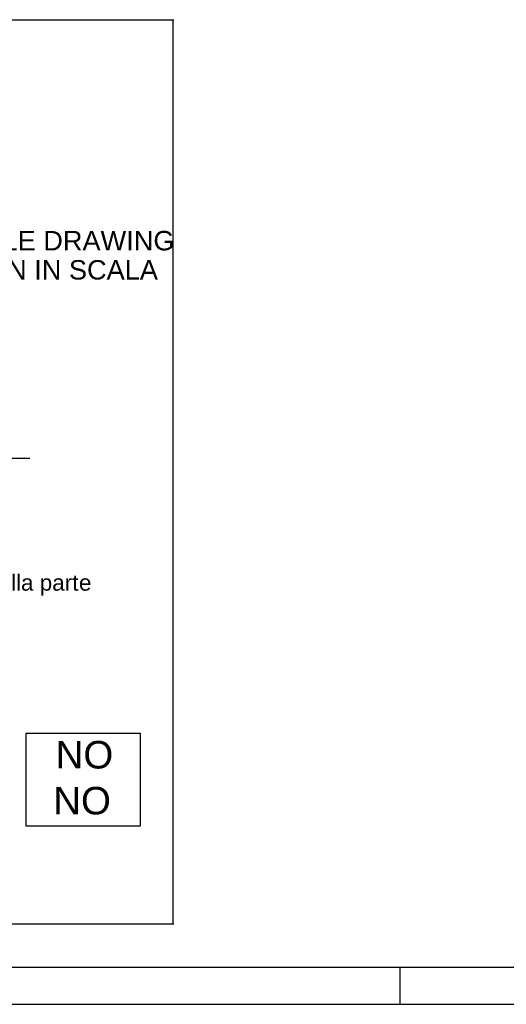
# Model space of a CAD drawing. Extents: x 0 to 1189, y 0 to 841.
# Tile 58 of 77: x 928 to 993, y 0 to 133. Entities that reach past the tile are written whole.
import ezdxf

# ---------------------------------------------------------------- set-up
doc = ezdxf.new("R2010")
doc.units = 0
doc.header["$LTSCALE"] = 65.395
doc.layers.get('0').update_dxf_attribs({"linetype": 'CONTINUOUS'})
doc.styles.add('TEXTSTYLE_2', font='arial.ttf')

# ---------------------------------------------------------------- blocks, each defined once
blk = doc.blocks.new('A0_BL15', base_point=(594.5, 420.5))
at = {"color": 7, "linetype": 'CONTINUOUS'}
for p, q in [((5, 5), (1184, 5)), ((979, 0), (979, 5)), ((0, 0), (1189, 0))]:
    blk.add_line(p, q, dxfattribs=at)
blk = doc.blocks.new('MG46-3D_BL18', base_point=(888.64, 71.97))
at = {"color": 7, "linetype": 'CONTINUOUS'}
for p, q in [((948.29, 133.12), (948.29, 10.86)), ((828.87, 133.09), (948.4, 133.09)), ((853.46, 73.86), (928.97, 73.86)), ((928.44, 36.67), (943.88, 36.67)), ((928.44, 24.1), (928.44, 36.67)), ((943.88, 36.67), (943.88, 24.1)), ((943.88, 24.1), (928.44, 24.1)), ((948.39, 10.82), (828.87, 10.82))]:
    blk.add_line(p, q, dxfattribs=at)
at = {"color": 7, "linetype": 'CONTINUOUS', "style": 'TEXTSTYLE_2'}
for s, height, p in [('DO NOT SCALE DRAWING', 2.6259, (902.44, 101.93)), ('DISEGNO NON IN SCALA', 2.6259, (902.44, 97.99)), ("L'ugello in fase di esercizio non deve andare in battuta sull'acciaio della part", 2.1706, (833.73, 55.92)), ('e ', 2.171, (935.59, 55.92)), ('NO', 3.721, (932.43, 31.88)), ('NO', 3.721, (932.11, 25.67))]:
    blk.add_text(s, height=height, dxfattribs=at).set_placement(p)

msp = doc.modelspace()

# ---------------------------------------------------------------- linework, layer by layer
at = {"color": 7, "linetype": 'CONTINUOUS'}
msp.add_line((0, 0), (1189, 0), dxfattribs=at)

# ---------------------------------------------------------------- block references
at = {"color": 2, "linetype": 'CONTINUOUS'}
for name, p in [('A0_BL15', (594.5, 420.5)), ('MG46-3D_BL18', (888.644, 71.973))]:
    msp.add_blockref(name, p, dxfattribs=at)

doc.saveas('drawing.dxf')
